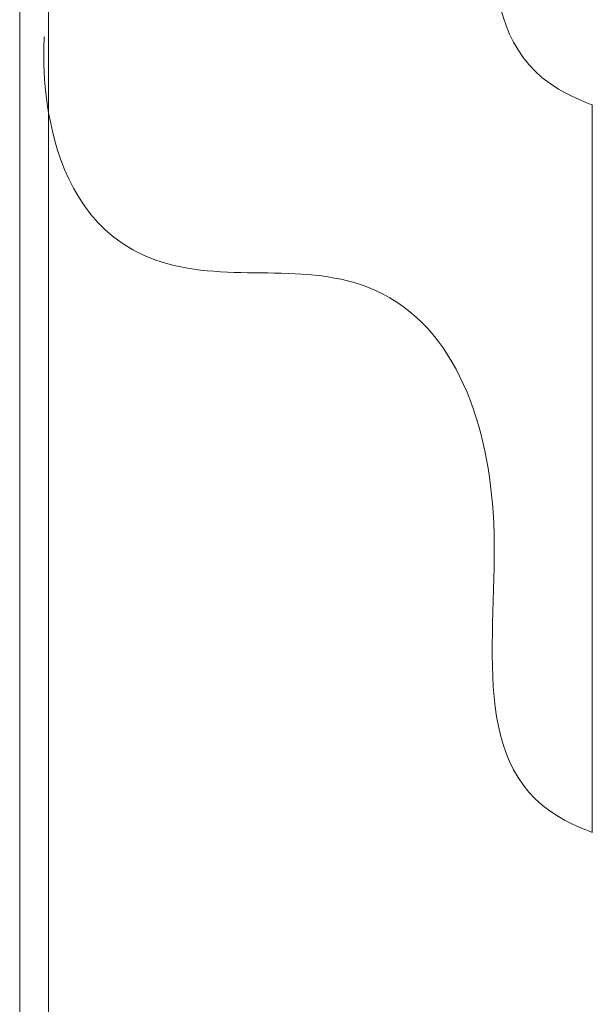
# Model space of a CAD drawing. Header units: millimetres. Extents: x 641988563 to 642234695, y 6457251462 to 6457368821.
# Tile 201 of 223: x 642193134 to 642195155, y 6457258126 to 6457261603. Entities that reach past the tile are written whole.
import ezdxf

# ---------------------------------------------------------------- set-up
doc = ezdxf.new("R2010")
doc.units = ezdxf.units.MM
doc.header["$MEASUREMENT"] = 0
doc.layers.add('_KUU_JOONED', color=7, linetype='Continuous')

msp = doc.modelspace()

# ---------------------------------------------------------------- linework, layer by layer
at = {"color": 253, "linetype": 'Continuous', "lineweight": 13, "true_color": 0xaaaaaa}
for p, q in [((642193133.79, 6457252143.517), (642193133.79, 6457264112.541)), ((642193235.79, 6457252143.518), (642193235.79, 6457264112.541)), ((642195155.328, 6457261302.377), (642195155.328, 6457258733.234))]:
    msp.add_line(p, q, dxfattribs=at)
at = {"layer": '_KUU_JOONED', "color": 253, "linetype": 'Continuous', "lineweight": 13, "true_color": 0xaaaaaa}
for points in [[(642193220.853, 6457264112.541), (642193220.853, 6457264112.541), (642193166.649, 6457263484.122), (642193610.932, 6457263324.421), (642193851.712, 6457263237.871), (642194120.757, 6457263319.897), (642194359.248, 6457263228.891), (642194663.484, 6457263112.798), (642194783.32, 6457262764.292), (642194805.053, 6457262432.811), (642194831.821, 6457262024.516), (642194703.4, 6457261557.315), (642195035.916, 6457261358.103), (642195092.53, 6457261324.185), (642195155.328, 6457261302.377), (642195155.328, 6457261302.377)], [(642193220.853, 6457261543.398), (642193220.853, 6457261543.398), (642193166.649, 6457260914.979), (642193610.932, 6457260755.278), (642193851.712, 6457260668.728), (642194120.757, 6457260750.754), (642194359.248, 6457260659.748), (642194663.484, 6457260543.655), (642194783.32, 6457260195.149), (642194805.053, 6457259863.668), (642194831.821, 6457259455.373), (642194703.4, 6457258988.172), (642195035.916, 6457258788.96), (642195092.53, 6457258755.042), (642195155.328, 6457258733.234), (642195155.328, 6457258733.234)]]:
    msp.add_open_spline(points, degree=3, knots=[0, 0, 0, 0, 1, 1, 1, 2, 2, 2, 3, 3, 3, 4, 4, 4, 5, 5, 5, 5], dxfattribs=at)

doc.saveas('drawing.dxf')
